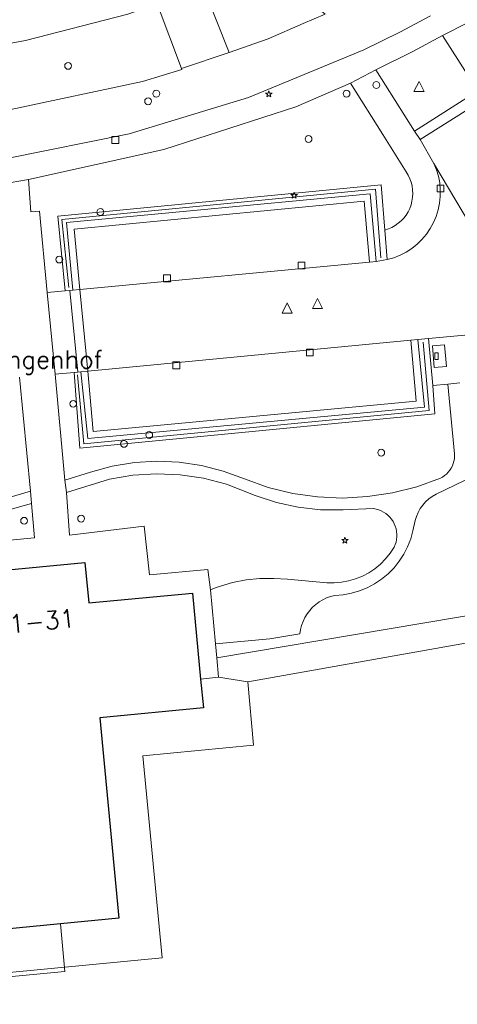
# Model space of a CAD drawing. Header units: metres. Extents: x 105376 to 107446, y 444190 to 447356.
# Tile 21 of 90: x 106591 to 106623, y 446232 to 446305. Entities that reach past the tile are written whole.
import ezdxf
from ezdxf.enums import TextEntityAlignment as Align

# ---------------------------------------------------------------- set-up
doc = ezdxf.new("R2010")
doc.units = ezdxf.units.M
doc.header["$MEASUREMENT"] = 0
for name, color, linetype, lineweight in [('begroeid terreindeel kenmerkpunt', 3, 'Continuous', 0), ('huisnummerreeks BGT', 7, 'Continuous', 0), ('kunstwerkdeel plus 1 vlak', 4, 'Continuous', 0), ('ondersteunend waterdeel vlak', 4, 'Continuous', 0), ('openbare ruimte label tekst', 7, 'Continuous', 0), ('pand vlak gecombineerd BAG en BGT', 1, 'Continuous', 30), ('s_boom', 7, 'Continuous', 0), ('s_container', 7, 'Continuous', 0), ('s_gasput', 5, 'Continuous', 0), ('s_lantaarnpaal_lichtmast', 7, 'Continuous', 0), ('s_rioolput', 7, 'Continuous', 0), ('s_straatkolk_trottoirkolk', 7, 'Continuous', 0), ('s_verkeersbord', 7, 'Continuous', 0), ('s_verkeersbordpaal', 7, 'Continuous', 0), ('scheiding lijn', 7, 'Continuous', 0), ('vegetatieobject lijn', 5, 'Continuous', 0), ('vlak afvalcontainer', 7, 'Continuous', 0), ('waterdeel vlak', 4, 'Continuous', 0), ('wegdeel vlak', 2, 'Continuous', 0)]:
    doc.layers.add(name, color=color, linetype=linetype, lineweight=lineweight)
doc.styles.get("Standard").update_dxf_attribs({"font": 'romans.shx'})

msp = doc.modelspace()

# ---------------------------------------------------------------- linework, layer by layer
at = {"layer": 'begroeid terreindeel kenmerkpunt', "flags": 128}
for points in [[(106606.093, 446302.511), (106604.237, 446307.238), (106606.786, 446308.144), (106607.033, 446307.413), (106607.912, 446307.403), (106608.785, 446307.309), (106609.646, 446307.132), (106610.486, 446306.874), (106611.297, 446306.536), (106612.073, 446306.123), (106612.805, 446305.637), (106613.164, 446305.347), (106611.562, 446304.661), (106608.968, 446303.53)], [(106606.093, 446302.511), (106604.237, 446307.238), (106606.786, 446308.144), (106607.033, 446307.413), (106607.912, 446307.403), (106608.785, 446307.309), (106609.646, 446307.132), (106610.486, 446306.874), (106611.297, 446306.536), (106612.073, 446306.123), (106612.805, 446305.637), (106613.164, 446305.347), (106611.562, 446304.661), (106608.968, 446303.53)], [(106598.633, 446305.338), (106600.778, 446306.088), (106602.573, 446301.324), (106602.605, 446301.257), (106599.717, 446300.374), (106590.002, 446298.316), (106580.136, 446297.184), (106545.718, 446295.363), (106546.381, 446296.142), (106547.112, 446296.856), (106547.907, 446297.5), (106548.758, 446298.067), (106549.658, 446298.553), (106550.197, 446298.637), (106550.221, 446299.364), (106558.791, 446299.797), (106575.655, 446301.175), (106583.41, 446301.996), (106591.083, 446303.386)], [(106598.633, 446305.338), (106600.778, 446306.088), (106602.573, 446301.324), (106602.605, 446301.257), (106599.717, 446300.374), (106590.002, 446298.316), (106580.136, 446297.184), (106545.718, 446295.363), (106546.381, 446296.142), (106547.112, 446296.856), (106547.907, 446297.5), (106548.758, 446298.067), (106549.658, 446298.553), (106550.197, 446298.637), (106550.221, 446299.364), (106558.791, 446299.797), (106575.655, 446301.175), (106583.41, 446301.996), (106591.083, 446303.386)], [(106615.051, 446300.253), (106617.431, 446296.474), (106619.143, 446293.702), (106619.29, 446293.463), (106619.412, 446293.21), (106619.508, 446292.946), (106619.577, 446292.674), (106619.619, 446292.396), (106619.632, 446292.116), (106619.618, 446291.836), (106619.576, 446291.558), (106619.506, 446291.286), (106619.409, 446291.023), (106619.287, 446290.77), (106619.14, 446290.531), (106618.97, 446290.308), (106618.778, 446290.103), (106618.567, 446289.918), (106618.338, 446289.755), (106618.094, 446289.616), (106617.838, 446289.502), (106617.571, 446289.414), (106617.292, 446292.751), (106593.463, 446290.446), (106594.018, 446284.932), (106592.677, 446284.813), (106592.124, 446290.805), (106591.486, 446290.758), (106591.308, 446293.139), (106601.284, 446295.369), (106611.013, 446298.509)], [(106615.051, 446300.253), (106617.431, 446296.474), (106619.143, 446293.702), (106619.29, 446293.463), (106619.412, 446293.21), (106619.508, 446292.946), (106619.577, 446292.674), (106619.619, 446292.396), (106619.632, 446292.116), (106619.618, 446291.836), (106619.576, 446291.558), (106619.506, 446291.286), (106619.409, 446291.023), (106619.287, 446290.77), (106619.14, 446290.531), (106618.97, 446290.308), (106618.778, 446290.103), (106618.567, 446289.918), (106618.338, 446289.755), (106618.094, 446289.616), (106617.838, 446289.502), (106617.571, 446289.414), (106617.292, 446292.751), (106593.463, 446290.446), (106594.018, 446284.932), (106592.677, 446284.813), (106592.124, 446290.805), (106591.486, 446290.758), (106591.308, 446293.139), (106601.284, 446295.369), (106611.013, 446298.509)], [(106617.571, 446289.414), (106617.745, 446287.246), (106616.935, 446287.114), (106616.503, 446292.1), (106594.109, 446289.975), (106594.581, 446284.986), (106594.348, 446284.964), (106594.018, 446284.932), (106593.463, 446290.446), (106617.292, 446292.751)], [(106617.571, 446289.414), (106617.745, 446287.246), (106616.935, 446287.114), (106616.503, 446292.1), (106594.109, 446289.975), (106594.581, 446284.986), (106594.348, 446284.964), (106594.018, 446284.932), (106593.463, 446290.446), (106617.292, 446292.751)], [(106621.114, 446277.96), (106621.254, 446275.873), (106595.099, 446273.343), (106594.665, 446278.93), (106594.935, 446278.954), (106595.158, 446278.974), (106595.667, 446274.045), (106620.486, 446276.376), (106620, 446281.357), (106620.79, 446281.428)], [(106621.114, 446277.96), (106621.254, 446275.873), (106595.099, 446273.343), (106594.665, 446278.93), (106594.935, 446278.954), (106595.158, 446278.974), (106595.667, 446274.045), (106620.486, 446276.376), (106620, 446281.357), (106620.79, 446281.428)], [(106593.269, 446278.798), (106594.665, 446278.93), (106595.099, 446273.343), (106621.254, 446275.873), (106621.114, 446277.96), (106622.225, 446278.055), (106622.719, 446272.933), (106622.721, 446272.748), (106622.706, 446272.564), (106622.672, 446272.383), (106622.621, 446272.205), (106622.553, 446272.034), (106622.468, 446271.87), (106622.368, 446271.715), (106622.252, 446271.571), (106622.124, 446271.438), (106621.983, 446271.319), (106621.831, 446271.214), (106621.669, 446271.125), (106619.928, 446270.501), (106618.135, 446270.048), (106616.306, 446269.77), (106614.459, 446269.67), (106612.611, 446269.75), (106610.779, 446270.007), (106608.981, 446270.44), (106607.217, 446271.072), (106605.664, 446271.65), (106604.059, 446272.064), (106602.419, 446272.309), (106600.763, 446272.382), (106599.109, 446272.283), (106597.473, 446272.012), (106595.875, 446271.573), (106593.991, 446270.977)], [(106593.269, 446278.798), (106594.665, 446278.93), (106595.099, 446273.343), (106621.254, 446275.873), (106621.114, 446277.96), (106622.225, 446278.055), (106622.719, 446272.933), (106622.721, 446272.748), (106622.706, 446272.564), (106622.672, 446272.383), (106622.621, 446272.205), (106622.553, 446272.034), (106622.468, 446271.87), (106622.368, 446271.715), (106622.252, 446271.571), (106622.124, 446271.438), (106621.983, 446271.319), (106621.831, 446271.214), (106621.669, 446271.125), (106619.928, 446270.501), (106618.135, 446270.048), (106616.306, 446269.77), (106614.459, 446269.67), (106612.611, 446269.75), (106610.779, 446270.007), (106608.981, 446270.44), (106607.217, 446271.072), (106605.664, 446271.65), (106604.059, 446272.064), (106602.419, 446272.309), (106600.763, 446272.382), (106599.109, 446272.283), (106597.473, 446272.012), (106595.875, 446271.573), (106593.991, 446270.977)], [(106594.108, 446270.075), (106597.282, 446271.063), (106599.002, 446271.351), (106600.742, 446271.458), (106602.484, 446271.385), (106604.209, 446271.131), (106605.898, 446270.699), (106608.002, 446269.845), (106609.577, 446269.339), (106611.194, 446268.992), (106612.838, 446268.807), (106614.492, 446268.786), (106616.742, 446268.884), (106616.936, 446268.848), (106617.125, 446268.794), (106617.308, 446268.721), (106617.483, 446268.63), (106617.648, 446268.522), (106617.801, 446268.398), (106617.942, 446268.26), (106618.068, 446268.108), (106618.178, 446267.945), (106618.271, 446267.772), (106618.347, 446267.59), (106618.405, 446267.401), (106618.443, 446267.208), (106618.462, 446267.012), (106618.462, 446266.815), (106618.442, 446266.619), (106618.402, 446266.426), (106618.344, 446266.237), (106618.267, 446266.056), (106617.973, 446265.605), (106617.635, 446265.185), (106617.257, 446264.802), (106616.841, 446264.459), (106616.393, 446264.16), (106615.918, 446263.908), (106615.419, 446263.705), (106614.902, 446263.553), (106614.372, 446263.455), (106613.836, 446263.411), (106613.297, 446263.421), (106610.407, 446263.675), (106609.388, 446263.747), (106608.366, 446263.733), (106607.349, 446263.632), (106606.344, 446263.445), (106605.144, 446263.08), (106604.713, 446262.906), (106604.525, 446264.401), (106600.214, 446264.004), (106599.832, 446267.599), (106594.334, 446266.942)], [(106594.108, 446270.075), (106597.282, 446271.063), (106599.002, 446271.351), (106600.742, 446271.458), (106602.484, 446271.385), (106604.209, 446271.131), (106605.898, 446270.699), (106608.002, 446269.845), (106609.577, 446269.339), (106611.194, 446268.992), (106612.838, 446268.807), (106614.492, 446268.786), (106616.742, 446268.884), (106616.936, 446268.848), (106617.125, 446268.794), (106617.308, 446268.721), (106617.483, 446268.63), (106617.648, 446268.522), (106617.801, 446268.398), (106617.942, 446268.26), (106618.068, 446268.108), (106618.178, 446267.945), (106618.271, 446267.772), (106618.347, 446267.59), (106618.405, 446267.401), (106618.443, 446267.208), (106618.462, 446267.012), (106618.462, 446266.815), (106618.442, 446266.619), (106618.402, 446266.426), (106618.344, 446266.237), (106618.267, 446266.056), (106617.973, 446265.605), (106617.635, 446265.185), (106617.257, 446264.802), (106616.841, 446264.459), (106616.393, 446264.16), (106615.918, 446263.908), (106615.419, 446263.705), (106614.902, 446263.553), (106614.372, 446263.455), (106613.836, 446263.411), (106613.297, 446263.421), (106610.407, 446263.675), (106609.388, 446263.747), (106608.366, 446263.733), (106607.349, 446263.632), (106606.344, 446263.445), (106605.144, 446263.08), (106604.713, 446262.906), (106604.525, 446264.401), (106600.214, 446264.004), (106599.832, 446267.599), (106594.334, 446266.942)]]:
    msp.add_lwpolyline(points, close=True, dxfattribs=at)
for points in [[(106590.643, 446278.567), (106591.447, 446270.179), (106587.284, 446268.95)], [(106590.643, 446278.567), (106591.447, 446270.179), (106587.284, 446268.95)], [(106630.598, 446262.171), (106605.188, 446257.885), (106605.092, 446258.92), (106609.086, 446259.284), (106611.311, 446259.665), (106611.36, 446259.976), (106611.439, 446260.28), (106611.546, 446260.575), (106611.682, 446260.859), (106611.845, 446261.128), (106612.033, 446261.38), (106612.245, 446261.613), (106612.478, 446261.824), (106612.73, 446262.012), (106612.999, 446262.174), (106613.283, 446262.309), (106613.578, 446262.417), (106613.883, 446262.495), (106614.5, 446262.543), (106615.108, 446262.653), (106615.702, 446262.825), (106616.276, 446263.056), (106616.823, 446263.345), (106617.338, 446263.688), (106617.815, 446264.081), (106618.25, 446264.521), (106618.637, 446265.003), (106618.974, 446265.521), (106619.256, 446266.072), (106619.481, 446266.648), (106619.646, 446267.244), (106619.802, 446268.014), (106619.9, 446268.318), (106620.028, 446268.61), (106620.186, 446268.887), (106620.372, 446269.146), (106620.583, 446269.385), (106620.819, 446269.6), (106621.075, 446269.79), (106621.349, 446269.953), (106626.857, 446272.605)], [(106630.598, 446262.171), (106605.188, 446257.885), (106605.092, 446258.92), (106609.086, 446259.284), (106611.311, 446259.665), (106611.36, 446259.976), (106611.439, 446260.28), (106611.546, 446260.575), (106611.682, 446260.859), (106611.845, 446261.128), (106612.033, 446261.38), (106612.245, 446261.613), (106612.478, 446261.824), (106612.73, 446262.012), (106612.999, 446262.174), (106613.283, 446262.309), (106613.578, 446262.417), (106613.883, 446262.495), (106614.5, 446262.543), (106615.108, 446262.653), (106615.702, 446262.825), (106616.276, 446263.056), (106616.823, 446263.345), (106617.338, 446263.688), (106617.815, 446264.081), (106618.25, 446264.521), (106618.637, 446265.003), (106618.974, 446265.521), (106619.256, 446266.072), (106619.481, 446266.648), (106619.646, 446267.244), (106619.802, 446268.014), (106619.9, 446268.318), (106620.028, 446268.61), (106620.186, 446268.887), (106620.372, 446269.146), (106620.583, 446269.385), (106620.819, 446269.6), (106621.075, 446269.79), (106621.349, 446269.953), (106626.857, 446272.605)], [(106588.434, 446268.393), (106591.517, 446269.273), (106591.755, 446266.743), (106585.761, 446266.169)], [(106588.434, 446268.393), (106591.517, 446269.273), (106591.755, 446266.743), (106585.761, 446266.169)]]:
    msp.add_lwpolyline(points, dxfattribs=at)
at = {"layer": 'kunstwerkdeel plus 1 vlak', "flags": 128}
msp.add_lwpolyline([(106586.09, 446237.545), (106593.655, 446238.275), (106593.993, 446234.771), (106586.428, 446234.041)], close=True, dxfattribs=at)
msp.add_lwpolyline([(106586.09, 446237.545), (106593.655, 446238.275), (106593.993, 446234.771), (106586.428, 446234.041)], close=True, dxfattribs=at)
at = {"layer": 'ondersteunend waterdeel vlak', "flags": 128}
for points in [[(106636.15, 446260.058), (106636.611, 446259.032), (106634.837, 446257.299), (106634.322, 446257.228), (106633.039, 446257.35), (106631.161, 446257.978), (106630.293, 446258.797), (106629.878, 446260.091), (106607.48, 446256.112), (106605.32, 446256.455), (106605.188, 446257.885), (106630.598, 446262.171), (106633.379, 446259.926), (106636.529, 446260.449), (106636.611, 446260.266)], [(106636.15, 446260.058), (106636.611, 446259.032), (106634.837, 446257.299), (106634.322, 446257.228), (106633.039, 446257.35), (106631.161, 446257.978), (106630.293, 446258.797), (106629.878, 446260.091), (106607.48, 446256.112), (106605.32, 446256.455), (106605.188, 446257.885), (106630.598, 446262.171), (106633.379, 446259.926), (106636.529, 446260.449), (106636.611, 446260.266)], [(106604.197, 446254.211), (106603.995, 446256.323), (106605.32, 446256.455), (106607.48, 446256.112), (106607.886, 446251.451), (106599.744, 446250.668), (106601.166, 446235.785), (106579.118, 446233.657), (106577.691, 446248.594), (106569.617, 446247.825), (106569.178, 446252.703), (106568.433, 446260.978), (106570.452, 446261.157), (106571.297, 446252.926), (106572.525, 446253.052), (106572.702, 446251.183), (106580.337, 446251.911), (106581.75, 446237.126), (106586.09, 446237.545), (106593.655, 446238.275), (106597.975, 446238.692), (106596.562, 446253.477)], [(106604.197, 446254.211), (106603.995, 446256.323), (106605.32, 446256.455), (106607.48, 446256.112), (106607.886, 446251.451), (106599.744, 446250.668), (106601.166, 446235.785), (106579.118, 446233.657), (106577.691, 446248.594), (106569.617, 446247.825), (106569.178, 446252.703), (106568.433, 446260.978), (106570.452, 446261.157), (106571.297, 446252.926), (106572.525, 446253.052), (106572.702, 446251.183), (106580.337, 446251.911), (106581.75, 446237.126), (106586.09, 446237.545), (106593.655, 446238.275), (106597.975, 446238.692), (106596.562, 446253.477)]]:
    msp.add_lwpolyline(points, close=True, dxfattribs=at)
at = {"layer": 'pand vlak gecombineerd BAG en BGT', "flags": 128}
msp.add_lwpolyline([(106579.249, 446263.366), (106595.459, 446264.918), (106595.744, 446261.932), (106603.389, 446262.662), (106603.995, 446256.323), (106604.197, 446254.211), (106596.562, 446253.477), (106597.975, 446238.692), (106593.655, 446238.275), (106586.09, 446237.545), (106581.75, 446237.126), (106580.337, 446251.911), (106572.702, 446251.183), (106572.525, 446253.052), (106571.903, 446259.633), (106579.538, 446260.37)], close=True, dxfattribs=at)
msp.add_lwpolyline([(106579.249, 446263.366), (106595.459, 446264.918), (106595.744, 446261.932), (106603.389, 446262.662), (106603.995, 446256.323), (106604.197, 446254.211), (106596.562, 446253.477), (106597.975, 446238.692), (106593.655, 446238.275), (106586.09, 446237.545), (106581.75, 446237.126), (106580.337, 446251.911), (106572.702, 446251.183), (106572.525, 446253.052), (106571.903, 446259.633), (106579.538, 446260.37)], close=True, dxfattribs=at)
at = {"layer": 's_boom', "color": 251, "linetype": 'Continuous', "lineweight": 0, "flags": 128}
for points in [[(106593.971, 446301.523, 1), (106594.471, 446301.523, 1)], [(106611.703, 446296.135, 1), (106612.203, 446296.135, 1)], [(106593.323, 446287.247, 1), (106593.823, 446287.247, 1)], [(106594.347, 446276.614, 1), (106594.847, 446276.614, 1)], [(106599.953, 446274.315, 1), (106600.453, 446274.315, 1)], [(106617.058, 446273.013, 1), (106617.558, 446273.013, 1)], [(106590.73, 446267.992, 1), (106591.23, 446267.992, 1)], [(106594.931, 446268.151, 1), (106595.431, 446268.151, 1)]]:
    msp.add_lwpolyline(points, format="xyb", close=True, dxfattribs=at)
at = {"layer": 's_container', "color": 7, "linetype": 'Continuous', "lineweight": 0, "flags": 128}
msp.add_lwpolyline([(106621.26, 446280.375), (106621.51, 446280.375), (106621.51, 446279.875), (106621.26, 446279.875)], close=True, dxfattribs=at)
at = {"layer": 's_gasput', "color": 7, "linetype": 'Continuous', "lineweight": 0, "flags": 128}
for points in [[(106600.476, 446299.477, 1), (106600.976, 446299.477, 1)], [(106599.871, 446298.915, 1), (106600.371, 446298.915, 1)]]:
    msp.add_lwpolyline(points, format="xyb", close=True, dxfattribs=at)
at = {"layer": 's_lantaarnpaal_lichtmast', "color": 7, "linetype": 'Continuous', "lineweight": 0, "flags": 128}
for points in [[(106608.963, 446299.51), (106608.781, 446299.51), (106608.928, 446299.403), (106608.872, 446299.231), (106609.019, 446299.337), (106609.166, 446299.231), (106609.11, 446299.403), (106609.257, 446299.51), (106609.075, 446299.51), (106609.019, 446299.683)], [(106610.836, 446292.046), (106610.654, 446292.046), (106610.801, 446291.939), (106610.745, 446291.767), (106610.892, 446291.873), (106611.039, 446291.767), (106610.983, 446291.939), (106611.13, 446292.046), (106610.948, 446292.046), (106610.892, 446292.219)], [(106614.576, 446266.613), (106614.394, 446266.613), (106614.541, 446266.506), (106614.485, 446266.334), (106614.632, 446266.44), (106614.779, 446266.334), (106614.723, 446266.506), (106614.87, 446266.613), (106614.688, 446266.613), (106614.632, 446266.786)]]:
    msp.add_lwpolyline(points, close=True, dxfattribs=at)
at = {"layer": 's_rioolput', "color": 7, "linetype": 'Continuous', "lineweight": 0, "flags": 128}
for points in [[(106619.723, 446299.632), (106620.473, 446299.632), (106620.098, 446300.382)], [(106609.994, 446283.304), (106610.744, 446283.304), (106610.369, 446284.054)], [(106612.236, 446283.63), (106612.986, 446283.63), (106612.611, 446284.38)]]:
    msp.add_lwpolyline(points, close=True, dxfattribs=at)
at = {"layer": 's_straatkolk_trottoirkolk', "color": 7, "linetype": 'Continuous', "lineweight": 0, "flags": 128}
for points in [[(106597.456, 446296.307), (106597.956, 446296.307), (106597.956, 446295.807), (106597.456, 446295.807)], [(106621.426, 446292.732), (106621.926, 446292.732), (106621.926, 446292.232), (106621.426, 446292.232)], [(106611.173, 446287.063), (106611.673, 446287.063), (106611.673, 446286.563), (106611.173, 446286.563)], [(106601.261, 446286.112), (106601.761, 446286.112), (106601.761, 446285.612), (106601.261, 446285.612)], [(106611.801, 446280.642), (106612.301, 446280.642), (106612.301, 446280.142), (106611.801, 446280.142)], [(106601.951, 446279.7), (106602.451, 446279.7), (106602.451, 446279.2), (106601.951, 446279.2)]]:
    msp.add_lwpolyline(points, close=True, dxfattribs=at)
at = {"layer": 's_verkeersbord', "color": 7, "linetype": 'Continuous', "lineweight": 0, "flags": 128}
for points in [[(106596.352, 446290.75, 1), (106596.852, 446290.75, 1)], [(106598.094, 446273.657, 1), (106598.594, 446273.657, 1)]]:
    msp.add_lwpolyline(points, format="xyb", close=True, dxfattribs=at)
at = {"layer": 's_verkeersbordpaal', "color": 7, "linetype": 'Continuous', "lineweight": 0, "flags": 128}
for points in [[(106616.697, 446300.115, 1), (106617.197, 446300.115, 1)], [(106614.503, 446299.477, 1), (106615.003, 446299.477, 1)]]:
    msp.add_lwpolyline(points, format="xyb", close=True, dxfattribs=at)
at = {"layer": 'scheiding lijn', "flags": 128}
for points in [[(106629.878, 446260.091), (106607.48, 446256.112), (106607.886, 446251.451)], [(106607.886, 446251.451), (106599.744, 446250.668), (106601.166, 446235.785), (106579.118, 446233.657)]]:
    msp.add_lwpolyline(points, dxfattribs=at)
at = {"layer": 'vegetatieobject lijn', "flags": 128}
for points in [[(106594.267, 446285.197), (106593.766, 446290.211), (106616.89, 446292.433), (106617.27, 446287.376)], [(106594.922, 446278.75), (106595.374, 446273.659), (106620.848, 446276.129), (106620.394, 446281.154)]]:
    msp.add_lwpolyline(points, dxfattribs=at)
at = {"layer": 'vlak afvalcontainer', "flags": 128}
msp.add_lwpolyline([(106622.108, 446279.354), (106621.221, 446279.282), (106621.092, 446280.886), (106621.979, 446280.957)], close=True, dxfattribs=at)
msp.add_lwpolyline([(106622.108, 446279.354), (106621.221, 446279.282), (106621.092, 446280.886), (106621.979, 446280.957)], close=True, dxfattribs=at)
at = {"layer": 'waterdeel vlak', "flags": 128}
msp.add_lwpolyline([(106569.288, 446155.206), (106547.807, 446174.83), (106542.005, 446182.72), (106533.306, 446191.498), (106533.197, 446194.648), (106579.118, 446233.657), (106601.166, 446235.785), (106599.744, 446250.668), (106607.886, 446251.451), (106607.48, 446256.112), (106629.878, 446260.091)], dxfattribs=at)
msp.add_lwpolyline([(106569.288, 446155.206), (106547.807, 446174.83), (106542.005, 446182.72), (106533.306, 446191.498), (106533.197, 446194.648), (106579.118, 446233.657), (106601.166, 446235.785), (106599.744, 446250.668), (106607.886, 446251.451), (106607.48, 446256.112), (106629.878, 446260.091)], dxfattribs=at)
at = {"layer": 'wegdeel vlak', "flags": 128}
for points in [[(106602.573, 446301.324), (106600.778, 446306.088), (106604.237, 446307.238), (106606.093, 446302.511)], [(106602.573, 446301.324), (106600.778, 446306.088), (106604.237, 446307.238), (106606.093, 446302.511)], [(106624.439, 446299.684), (106621.835, 446303.775), (106623.709, 446304.725), (106626.33, 446300.579), (106635.223, 446285.111), (106643.249, 446269.176), (106645.552, 446264.195), (106645.406, 446264.133), (106645.674, 446263.546), (106643.846, 446262.757), (106641.082, 446268.886), (106626.06, 446297.022), (106624.835, 446299.02)], [(106624.439, 446299.684), (106621.835, 446303.775), (106623.709, 446304.725), (106626.33, 446300.579), (106635.223, 446285.111), (106643.249, 446269.176), (106645.552, 446264.195), (106645.406, 446264.133), (106645.674, 446263.546), (106643.846, 446262.757), (106641.082, 446268.886), (106626.06, 446297.022), (106624.835, 446299.02)], [(106621.835, 446303.775), (106624.439, 446299.684), (106619.762, 446296.71), (106616.912, 446301.229), (106619.65, 446302.58)], [(106621.835, 446303.775), (106624.439, 446299.684), (106619.762, 446296.71), (106616.912, 446301.229), (106619.65, 446302.58)], [(106619.762, 446296.71), (106620.178, 446296.091), (106621.19, 446294.333), (106621.38, 446293.869), (106621.523, 446293.389), (106621.618, 446292.896), (106621.664, 446292.397), (106621.661, 446291.896), (106621.608, 446291.398), (106621.506, 446290.907), (106621.356, 446290.428), (106621.159, 446289.967), (106620.918, 446289.528), (106620.634, 446289.114), (106620.312, 446288.731), (106619.952, 446288.381), (106619.56, 446288.069), (106619.139, 446287.796), (106618.693, 446287.567), (106618.227, 446287.383), (106617.745, 446287.246), (106617.571, 446289.414), (106617.838, 446289.502), (106618.094, 446289.616), (106618.338, 446289.755), (106618.567, 446289.918), (106618.778, 446290.103), (106618.97, 446290.308), (106619.14, 446290.531), (106619.287, 446290.77), (106619.409, 446291.023), (106619.506, 446291.286), (106619.576, 446291.558), (106619.618, 446291.836), (106619.632, 446292.116), (106619.619, 446292.396), (106619.577, 446292.674), (106619.508, 446292.946), (106619.412, 446293.21), (106619.29, 446293.463), (106619.143, 446293.702), (106617.431, 446296.474), (106615.051, 446300.253), (106616.912, 446301.229)], [(106619.762, 446296.71), (106620.178, 446296.091), (106621.19, 446294.333), (106621.38, 446293.869), (106621.523, 446293.389), (106621.618, 446292.896), (106621.664, 446292.397), (106621.661, 446291.896), (106621.608, 446291.398), (106621.506, 446290.907), (106621.356, 446290.428), (106621.159, 446289.967), (106620.918, 446289.528), (106620.634, 446289.114), (106620.312, 446288.731), (106619.952, 446288.381), (106619.56, 446288.069), (106619.139, 446287.796), (106618.693, 446287.567), (106618.227, 446287.383), (106617.745, 446287.246), (106617.571, 446289.414), (106617.838, 446289.502), (106618.094, 446289.616), (106618.338, 446289.755), (106618.567, 446289.918), (106618.778, 446290.103), (106618.97, 446290.308), (106619.14, 446290.531), (106619.287, 446290.77), (106619.409, 446291.023), (106619.506, 446291.286), (106619.576, 446291.558), (106619.618, 446291.836), (106619.632, 446292.116), (106619.619, 446292.396), (106619.577, 446292.674), (106619.508, 446292.946), (106619.412, 446293.21), (106619.29, 446293.463), (106619.143, 446293.702), (106617.431, 446296.474), (106615.051, 446300.253), (106616.912, 446301.229)], [(106624.835, 446299.02), (106620.178, 446296.091), (106619.762, 446296.71), (106624.439, 446299.684)], [(106624.835, 446299.02), (106620.178, 446296.091), (106619.762, 446296.71), (106624.439, 446299.684)], [(106643.846, 446262.757), (106638.782, 446260.573), (106637.369, 446263.732), (106631.406, 446276.047), (106629.616, 446279.53), (106624.965, 446287.973), (106621.19, 446294.333), (106620.178, 446296.091), (106624.835, 446299.02), (106626.06, 446297.022), (106641.082, 446268.886)], [(106643.846, 446262.757), (106638.782, 446260.573), (106637.369, 446263.732), (106631.406, 446276.047), (106629.616, 446279.53), (106624.965, 446287.973), (106621.19, 446294.333), (106620.178, 446296.091), (106624.835, 446299.02), (106626.06, 446297.022), (106641.082, 446268.886)], [(106594.581, 446284.986), (106594.109, 446289.975), (106616.503, 446292.1), (106616.935, 446287.114), (106616.432, 446287.066), (106616.039, 446291.546), (106594.67, 446289.498), (106595.094, 446285.035)], [(106594.581, 446284.986), (106594.109, 446289.975), (106616.503, 446292.1), (106616.935, 446287.114), (106616.432, 446287.066), (106616.039, 446291.546), (106594.67, 446289.498), (106595.094, 446285.035)], [(106595.094, 446285.035), (106594.67, 446289.498), (106616.039, 446291.546), (106616.432, 446287.066)], [(106595.094, 446285.035), (106594.67, 446289.498), (106616.039, 446291.546), (106616.432, 446287.066)], [(106592.677, 446284.813), (106594.018, 446284.932), (106594.348, 446284.964), (106594.935, 446278.954), (106594.665, 446278.93), (106593.269, 446278.798)], [(106592.677, 446284.813), (106594.018, 446284.932), (106594.348, 446284.964), (106594.935, 446278.954), (106594.665, 446278.93), (106593.269, 446278.798)], [(106594.935, 446278.954), (106594.348, 446284.964), (106594.581, 446284.986), (106595.094, 446285.035), (106595.675, 446279.029), (106595.158, 446278.974)], [(106594.935, 446278.954), (106594.348, 446284.964), (106594.581, 446284.986), (106595.094, 446285.035), (106595.675, 446279.029), (106595.158, 446278.974)], [(106619.491, 446281.308), (106620, 446281.357), (106620.486, 446276.376), (106595.667, 446274.045), (106595.158, 446278.974), (106595.675, 446279.029), (106596.074, 446274.563), (106619.889, 446276.818)], [(106619.491, 446281.308), (106620, 446281.357), (106620.486, 446276.376), (106595.667, 446274.045), (106595.158, 446278.974), (106595.675, 446279.029), (106596.074, 446274.563), (106619.889, 446276.818)], [(106595.675, 446279.029), (106619.491, 446281.308), (106619.889, 446276.818), (106596.074, 446274.563)], [(106595.675, 446279.029), (106619.491, 446281.308), (106619.889, 446276.818), (106596.074, 446274.563)]]:
    msp.add_lwpolyline(points, close=True, dxfattribs=at)
for points in [[(106627.11, 446306.791), (106623.709, 446304.725), (106621.835, 446303.775), (106619.65, 446302.58), (106616.912, 446301.229), (106615.051, 446300.253), (106611.013, 446298.509), (106601.284, 446295.369), (106591.308, 446293.139), (106589.311, 446292.807), (106583.26, 446292.028), (106577.176, 446291.584), (106563.031, 446290.702), (106559.455, 446290.422), (106555.875, 446290.214), (106552.291, 446290.079), (106548.705, 446290.015), (106545.119, 446290.024), (106541.533, 446290.105), (106538.065, 446290.252), (106534.599, 446290.466), (106531.139, 446290.748), (106527.685, 446291.098), (106522.457, 446291.736)], [(106627.11, 446306.791), (106623.709, 446304.725), (106621.835, 446303.775), (106619.65, 446302.58), (106616.912, 446301.229), (106615.051, 446300.253), (106611.013, 446298.509), (106601.284, 446295.369), (106591.308, 446293.139), (106589.311, 446292.807), (106583.26, 446292.028), (106577.176, 446291.584), (106563.031, 446290.702), (106559.455, 446290.422), (106555.875, 446290.214), (106552.291, 446290.079), (106548.705, 446290.015), (106545.119, 446290.024), (106541.533, 446290.105), (106538.065, 446290.252), (106534.599, 446290.466), (106531.139, 446290.748), (106527.685, 446291.098), (106522.457, 446291.736)], [(106519.135, 446297.654), (106530.673, 446296.114), (106535.022, 446295.758), (106545.718, 446295.363), (106580.136, 446297.184), (106590.002, 446298.316), (106599.717, 446300.374), (106602.605, 446301.257), (106602.573, 446301.324), (106606.093, 446302.511), (106608.968, 446303.53), (106611.562, 446304.661), (106613.164, 446305.347)], [(106519.135, 446297.654), (106530.673, 446296.114), (106535.022, 446295.758), (106545.718, 446295.363), (106580.136, 446297.184), (106590.002, 446298.316), (106599.717, 446300.374), (106602.605, 446301.257), (106602.573, 446301.324), (106606.093, 446302.511), (106608.968, 446303.53), (106611.562, 446304.661), (106613.164, 446305.347)], [(106620.948, 446305.206), (106618.669, 446304.016), (106616.034, 446302.716), (106607.533, 446299.195), (106598.731, 446296.515), (106589.71, 446294.702), (106546.716, 446291.838), (106542.339, 446291.868), (106536.384, 446292.145), (106525.62, 446293.141)], [(106620.948, 446305.206), (106618.669, 446304.016), (106616.034, 446302.716), (106607.533, 446299.195), (106598.731, 446296.515), (106589.71, 446294.702), (106546.716, 446291.838), (106542.339, 446291.868), (106536.384, 446292.145), (106525.62, 446293.141)], [(106525.62, 446293.141), (106536.384, 446292.145), (106542.339, 446291.868), (106546.716, 446291.838), (106589.71, 446294.702), (106598.731, 446296.515), (106607.533, 446299.195), (106616.034, 446302.716), (106618.669, 446304.016), (106620.948, 446305.206)], [(106525.62, 446293.141), (106536.384, 446292.145), (106542.339, 446291.868), (106546.716, 446291.838), (106589.71, 446294.702), (106598.731, 446296.515), (106607.533, 446299.195), (106616.034, 446302.716), (106618.669, 446304.016), (106620.948, 446305.206)], [(106598.633, 446305.338), (106591.083, 446303.386), (106583.41, 446301.996), (106575.655, 446301.175), (106558.791, 446299.797), (106550.221, 446299.364), (106540.672, 446299.418), (106531.142, 446300.031), (106527.167, 446300.506)], [(106625.603, 446281.863), (106620.79, 446281.428), (106620, 446281.357), (106619.491, 446281.308), (106595.675, 446279.029), (106595.094, 446285.035), (106616.432, 446287.066), (106616.935, 446287.114), (106617.745, 446287.246), (106618.227, 446287.383), (106618.693, 446287.567), (106619.139, 446287.796), (106619.56, 446288.069), (106619.952, 446288.381), (106620.312, 446288.731), (106620.634, 446289.114), (106620.918, 446289.528), (106621.159, 446289.967), (106621.356, 446290.428), (106621.506, 446290.907), (106621.608, 446291.398), (106621.661, 446291.896), (106621.664, 446292.397), (106621.618, 446292.896), (106621.523, 446293.389), (106621.38, 446293.869), (106621.19, 446294.333), (106624.965, 446287.973)], [(106625.603, 446281.863), (106620.79, 446281.428), (106620, 446281.357), (106619.491, 446281.308), (106595.675, 446279.029), (106595.094, 446285.035), (106616.432, 446287.066), (106616.935, 446287.114), (106617.745, 446287.246), (106618.227, 446287.383), (106618.693, 446287.567), (106619.139, 446287.796), (106619.56, 446288.069), (106619.952, 446288.381), (106620.312, 446288.731), (106620.634, 446289.114), (106620.918, 446289.528), (106621.159, 446289.967), (106621.356, 446290.428), (106621.506, 446290.907), (106621.608, 446291.398), (106621.661, 446291.896), (106621.664, 446292.397), (106621.618, 446292.896), (106621.523, 446293.389), (106621.38, 446293.869), (106621.19, 446294.333), (106624.965, 446287.973)], [(106589.311, 446292.807), (106591.308, 446293.139), (106591.486, 446290.758), (106592.124, 446290.805), (106592.677, 446284.813), (106593.269, 446278.798), (106593.991, 446270.977), (106594.108, 446270.075), (106594.334, 446266.942), (106599.832, 446267.599), (106600.214, 446264.004), (106604.525, 446264.401), (106604.713, 446262.906), (106605.092, 446258.92), (106605.188, 446257.885), (106605.32, 446256.455), (106603.995, 446256.323), (106603.389, 446262.662), (106595.744, 446261.932), (106595.459, 446264.918), (106579.249, 446263.366)], [(106589.311, 446292.807), (106591.308, 446293.139), (106591.486, 446290.758), (106592.124, 446290.805), (106592.677, 446284.813), (106593.269, 446278.798), (106593.991, 446270.977), (106594.108, 446270.075), (106594.334, 446266.942), (106599.832, 446267.599), (106600.214, 446264.004), (106604.525, 446264.401), (106604.713, 446262.906), (106605.092, 446258.92), (106605.188, 446257.885), (106605.32, 446256.455), (106603.995, 446256.323), (106603.389, 446262.662), (106595.744, 446261.932), (106595.459, 446264.918), (106579.249, 446263.366)], [(106623.112, 446278.151), (106622.225, 446278.055), (106621.114, 446277.96), (106620.79, 446281.428), (106625.603, 446281.863)], [(106585.761, 446266.169), (106591.755, 446266.743), (106591.517, 446269.273), (106591.447, 446270.179), (106590.643, 446278.567)], [(106585.761, 446266.169), (106591.755, 446266.743), (106591.517, 446269.273), (106591.447, 446270.179), (106590.643, 446278.567)], [(106626.857, 446272.605), (106621.349, 446269.953), (106621.075, 446269.79), (106620.819, 446269.6), (106620.583, 446269.385), (106620.372, 446269.146), (106620.186, 446268.887), (106620.028, 446268.61), (106619.9, 446268.318), (106619.802, 446268.014), (106619.646, 446267.244), (106619.481, 446266.648), (106619.256, 446266.072), (106618.974, 446265.521), (106618.637, 446265.003), (106618.25, 446264.521), (106617.815, 446264.081), (106617.338, 446263.688), (106616.823, 446263.345), (106616.276, 446263.056), (106615.702, 446262.825), (106615.108, 446262.653), (106614.5, 446262.543), (106613.883, 446262.495), (106613.578, 446262.417), (106613.283, 446262.309), (106612.999, 446262.174), (106612.73, 446262.012), (106612.478, 446261.824), (106612.245, 446261.613), (106612.033, 446261.38), (106611.845, 446261.128), (106611.682, 446260.859), (106611.546, 446260.575), (106611.439, 446260.28), (106611.36, 446259.976), (106611.311, 446259.665), (106609.086, 446259.284), (106605.092, 446258.92), (106604.713, 446262.906), (106605.144, 446263.08), (106606.344, 446263.445), (106607.349, 446263.632), (106608.366, 446263.733), (106609.388, 446263.747), (106610.407, 446263.675), (106613.297, 446263.421), (106613.836, 446263.411), (106614.372, 446263.455), (106614.902, 446263.553), (106615.419, 446263.705), (106615.918, 446263.908), (106616.393, 446264.16), (106616.841, 446264.459), (106617.257, 446264.802), (106617.635, 446265.185), (106617.973, 446265.605), (106618.267, 446266.056), (106618.344, 446266.237), (106618.402, 446266.426), (106618.442, 446266.619), (106618.462, 446266.815), (106618.462, 446267.012), (106618.443, 446267.208), (106618.405, 446267.401), (106618.347, 446267.59), (106618.271, 446267.772), (106618.178, 446267.945), (106618.068, 446268.108), (106617.942, 446268.26), (106617.801, 446268.398), (106617.648, 446268.522), (106617.483, 446268.63), (106617.308, 446268.721), (106617.125, 446268.794), (106616.936, 446268.848), (106616.742, 446268.884), (106614.492, 446268.786), (106612.838, 446268.807), (106611.194, 446268.992), (106609.577, 446269.339), (106608.002, 446269.845), (106605.898, 446270.699), (106604.209, 446271.131), (106602.484, 446271.385), (106600.742, 446271.458), (106599.002, 446271.351), (106597.282, 446271.063), (106594.108, 446270.075), (106593.991, 446270.977), (106595.875, 446271.573), (106597.473, 446272.012), (106599.109, 446272.283), (106600.763, 446272.382), (106602.419, 446272.309), (106604.059, 446272.064), (106605.664, 446271.65), (106607.217, 446271.072), (106608.981, 446270.44), (106610.779, 446270.007), (106612.611, 446269.75), (106614.459, 446269.67), (106616.306, 446269.77), (106618.135, 446270.048), (106619.928, 446270.501), (106621.669, 446271.125), (106621.831, 446271.214), (106621.983, 446271.319), (106622.124, 446271.438), (106622.252, 446271.571), (106622.368, 446271.715), (106622.468, 446271.87), (106622.553, 446272.034), (106622.621, 446272.205), (106622.672, 446272.383), (106622.706, 446272.564), (106622.721, 446272.748), (106622.719, 446272.933), (106622.225, 446278.055), (106623.112, 446278.151)], [(106626.857, 446272.605), (106621.349, 446269.953), (106621.075, 446269.79), (106620.819, 446269.6), (106620.583, 446269.385), (106620.372, 446269.146), (106620.186, 446268.887), (106620.028, 446268.61), (106619.9, 446268.318), (106619.802, 446268.014), (106619.646, 446267.244), (106619.481, 446266.648), (106619.256, 446266.072), (106618.974, 446265.521), (106618.637, 446265.003), (106618.25, 446264.521), (106617.815, 446264.081), (106617.338, 446263.688), (106616.823, 446263.345), (106616.276, 446263.056), (106615.702, 446262.825), (106615.108, 446262.653), (106614.5, 446262.543), (106613.883, 446262.495), (106613.578, 446262.417), (106613.283, 446262.309), (106612.999, 446262.174), (106612.73, 446262.012), (106612.478, 446261.824), (106612.245, 446261.613), (106612.033, 446261.38), (106611.845, 446261.128), (106611.682, 446260.859), (106611.546, 446260.575), (106611.439, 446260.28), (106611.36, 446259.976), (106611.311, 446259.665), (106609.086, 446259.284), (106605.092, 446258.92), (106604.713, 446262.906), (106605.144, 446263.08), (106606.344, 446263.445), (106607.349, 446263.632), (106608.366, 446263.733), (106609.388, 446263.747), (106610.407, 446263.675), (106613.297, 446263.421), (106613.836, 446263.411), (106614.372, 446263.455), (106614.902, 446263.553), (106615.419, 446263.705), (106615.918, 446263.908), (106616.393, 446264.16), (106616.841, 446264.459), (106617.257, 446264.802), (106617.635, 446265.185), (106617.973, 446265.605), (106618.267, 446266.056), (106618.344, 446266.237), (106618.402, 446266.426), (106618.442, 446266.619), (106618.462, 446266.815), (106618.462, 446267.012), (106618.443, 446267.208), (106618.405, 446267.401), (106618.347, 446267.59), (106618.271, 446267.772), (106618.178, 446267.945), (106618.068, 446268.108), (106617.942, 446268.26), (106617.801, 446268.398), (106617.648, 446268.522), (106617.483, 446268.63), (106617.308, 446268.721), (106617.125, 446268.794), (106616.936, 446268.848), (106616.742, 446268.884), (106614.492, 446268.786), (106612.838, 446268.807), (106611.194, 446268.992), (106609.577, 446269.339), (106608.002, 446269.845), (106605.898, 446270.699), (106604.209, 446271.131), (106602.484, 446271.385), (106600.742, 446271.458), (106599.002, 446271.351), (106597.282, 446271.063), (106594.108, 446270.075), (106593.991, 446270.977), (106595.875, 446271.573), (106597.473, 446272.012), (106599.109, 446272.283), (106600.763, 446272.382), (106602.419, 446272.309), (106604.059, 446272.064), (106605.664, 446271.65), (106607.217, 446271.072), (106608.981, 446270.44), (106610.779, 446270.007), (106612.611, 446269.75), (106614.459, 446269.67), (106616.306, 446269.77), (106618.135, 446270.048), (106619.928, 446270.501), (106621.669, 446271.125), (106621.831, 446271.214), (106621.983, 446271.319), (106622.124, 446271.438), (106622.252, 446271.571), (106622.368, 446271.715), (106622.468, 446271.87), (106622.553, 446272.034), (106622.621, 446272.205), (106622.672, 446272.383), (106622.706, 446272.564), (106622.721, 446272.748), (106622.719, 446272.933), (106622.225, 446278.055), (106623.112, 446278.151)], [(106587.284, 446268.95), (106591.447, 446270.179), (106591.517, 446269.273), (106588.434, 446268.393)], [(106587.284, 446268.95), (106591.447, 446270.179), (106591.517, 446269.273), (106588.434, 446268.393)]]:
    msp.add_lwpolyline(points, dxfattribs=at)

# ---------------------------------------------------------------- texts
at = {"layer": 'huisnummerreeks BGT'}
msp.add_text('1-31', height=1.3229, rotation=5.5, dxfattribs=at).set_placement((106592.31, 446260.598), align=Align.MIDDLE_CENTER)
at = {"layer": 'openbare ruimte label tekst'}
msp.add_text('Wieringenhof', height=1.32293, dxfattribs=at).set_placement((106591.235, 446279.885), align=Align.MIDDLE_CENTER)

doc.saveas('drawing.dxf')
